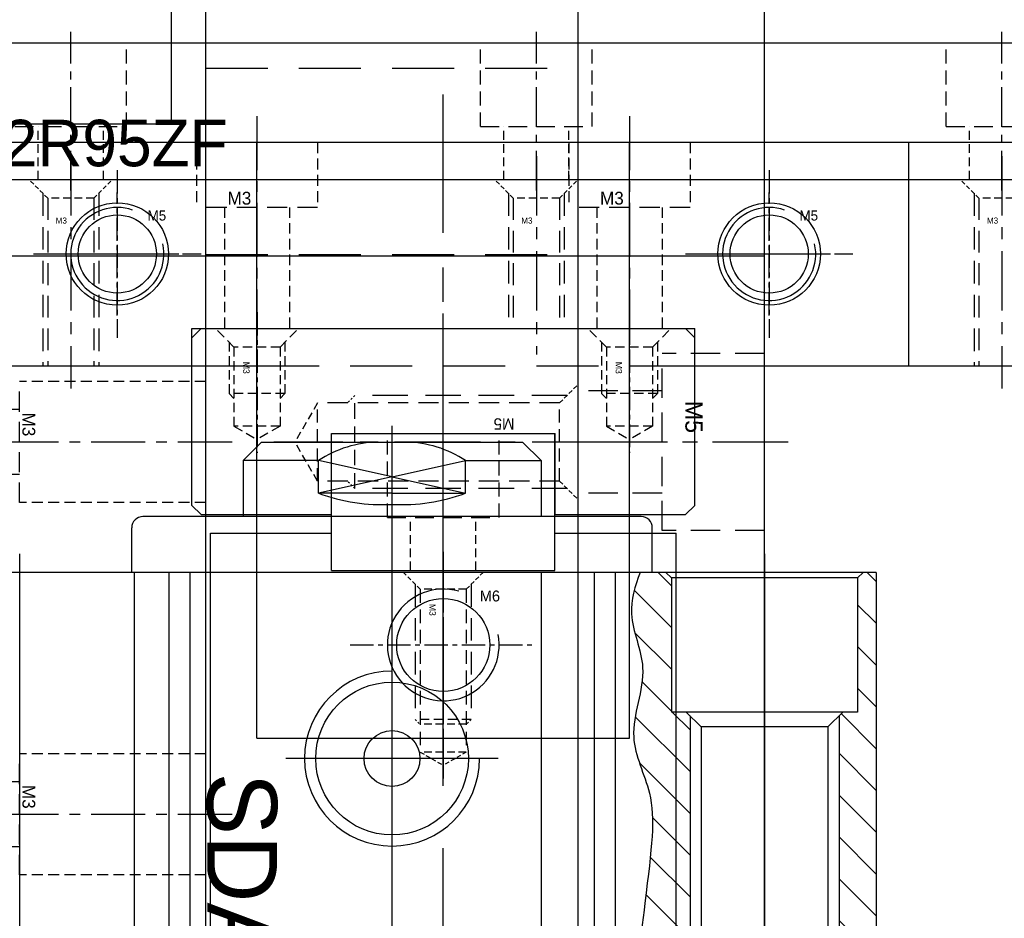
# Model space of a CAD drawing. Header units: millimetres. Extents: x -1657 to 8845, y -11980 to 3013.
# Tile 20 of 256: x 338 to 391, y -972 to -924. Entities that reach past the tile are written whole.
import ezdxf

# ---------------------------------------------------------------- set-up
doc = ezdxf.new("R2010")
doc.units = ezdxf.units.MM
doc.linetypes.add('CENTER', pattern=[2, 1.25, -0.25, 0.25, -0.25])
doc.linetypes.add('DASHED', pattern=[0.75, 0.5, -0.25])
for name, color, linetype in [('图层51', 25, 'Continuous'), ('图层54', 30, 'Continuous'), ('图层55', 131, 'Continuous'), ('图层87', 241, 'Continuous'), ('图层94', 125, 'Continuous'), ('图层95', 184, 'Continuous'), ('裁切气缸1', 252, 'Continuous'), ('裁切线轨', 252, 'Continuous')]:
    doc.layers.add(name, color=color, linetype=linetype)

# ---------------------------------------------------------------- blocks, each defined once
blk = doc.blocks.new('138F8')
at = {"layer": '图层55', "color": 4, "linetype": 'DASHED', "ltscale": 3.166667}
for p, q in [((5.5, 2), (0, 2)), ((0, -7.5), (0, 2)), ((0, 0), (-4.5, 0)), ((0, -5.5), (-4.5, -5.5)), ((5.5, -7.5), (0, -7.5))]:
    blk.add_line(p, q, dxfattribs=at)
at = {"layer": '图层55', "color": 1, "linetype": 'CENTER', "ltscale": 3.238837}
blk.add_line((6.762, -2.75), (-6.107, -2.75), dxfattribs=at)
at = {"layer": '图层55', "ltscale": 3}
blk.add_text('M5', height=0.93, rotation=270, dxfattribs=at).set_placement((1.25, -0.539))
blk = doc.blocks.new('5F')
at = {"color": 4, "linetype": 'DASHED', "ltscale": 0.471405}
for p, q in [((1, 2.1), (0, 3.1)), ((1, -2.1), (0, -3.1))]:
    blk.add_line(p, q, dxfattribs=at)
at = {"color": 4, "linetype": 'DASHED', "ltscale": 3.8}
for p, q in [((0.6, 2.5), (12, 2.5)), ((0.6, -2.5), (12, -2.5))]:
    blk.add_line(p, q, dxfattribs=at)
at = {"color": 4, "linetype": 'DASHED', "ltscale": 0.188562}
for p, q in [((12, 2.5), (12.4, 2.1)), ((12, -2.5), (12.4, -2.1))]:
    blk.add_line(p, q, dxfattribs=at)
at = {"color": 4, "linetype": 'DASHED', "ltscale": 1.666667}
blk.add_line((12, 2.5), (12, -2.5), dxfattribs=at)
at = {"color": 4, "linetype": 'DASHED', "ltscale": 1.4}
for p, q in [((1, 2.1), (1, -2.1)), ((14, 2.1), (14, -2.1))]:
    blk.add_line(p, q, dxfattribs=at)
at = {"color": 4, "linetype": 'DASHED', "ltscale": 2.166667}
for p, q in [((1, 2.1), (14, 2.1)), ((1, -2.1), (14, -2.1))]:
    blk.add_line(p, q, dxfattribs=at)
at = {"color": 4, "linetype": 'DASHED', "ltscale": 0.80829}
for p in [(14, 2.1), (14, -2.1)]:
    blk.add_line(p, (15.212, 0), dxfattribs=at)
at = {"color": 1, "linetype": 'CENTER', "ltscale": 3.699214}
blk.add_line((-2.156, 0), (16.34, 0), dxfattribs=at)
blk.add_text('M5', height=0.6063).set_placement((3.422, -1.275))
blk = doc.blocks.new('4152F')
at = {"layer": '裁切气缸1'}
h = blk.add_hatch(dxfattribs=at)
h.set_pattern_fill('ANSI31', color=256, scale=0.5, style=0)
h.set_pattern_definition([(45, (-79.7772, -223.4112), (-1.122532, 1.122532), [])])
h.paths.add_polyline_path([(49.3, 20.056), (49.5, 20.256), (49.5, 21.056), (56.7, 21.056), (57, 21.356), (57, 22.056), (6, 22.056), (6, 21.356), (6.3, 21.056), (13.5, 21.056), (13.5, 20.256), (13.7, 20.056), (26, 20.056), (26, 19.306), (37, 19.306), (37, 20.056)])
edge = h.paths.add_edge_path()
edge.add_line((37, 12.056), (37, 12.806))
edge.add_line((37, 12.806), (26, 12.806))
edge.add_line((26, 12.806), (26, 12.056))
edge.add_line((26, 12.056), (13.7, 12.056))
edge.add_line((13.7, 12.056), (13.5, 11.856))
edge.add_line((13.5, 11.856), (13.5, 11.056))
edge.add_line((13.5, 11.056), (6.3, 11.056))
edge.add_line((6.3, 11.056), (6, 10.756))
edge.add_line((6, 10.756), (6, 9.371))
edge.add_spline(control_points=[(6, 9.371), (6.742, 9.089), (8.437, 8.584), (11.362, 10.076), (14.675, 8.442), (18.204, 10.371), (22.598, 9.719), (36.653, 8.178), (38.864, 10.668), (44.073, 9), (49.356, 8.262), (52.906, 10.121), (54.839, 9.156), (56.946, 9.191), (57, 9.192)], knot_values=[0.681217, 0.681217, 0.681217, 0.681217, 2.976049, 5.925267, 9.685581, 12.808712, 17.146343, 22.727163, 24.782755, 32.505672, 37.920708, 40.432597, 43.759949, 43.845575, 43.845575, 43.845575, 43.845575], degree=3, periodic=0)
edge.add_line((57, 9.192), (57, 10.756))
edge.add_line((57, 10.756), (56.7, 11.056))
edge.add_line((56.7, 11.056), (49.5, 11.056))
edge.add_line((49.5, 11.056), (49.5, 11.856))
edge.add_line((49.5, 11.856), (49.3, 12.056))
edge.add_line((49.3, 12.056), (37, 12.056))
for p, q in [((6, 22.056), (6, -29.944)), ((6, 22.056), (57, 22.056)), ((57, 22.056), (57, -29.944)), ((6.3, 21.056), (6, 21.356)), ((56.7, 21.056), (57, 21.356)), ((6.3, 21.056), (6.3, 11.056)), ((6.3, 21.056), (13.5, 21.056)), ((13.5, 21.056), (13.5, 11.056)), ((49.5, 21.056), (49.5, 11.056)), ((56.7, 21.056), (49.5, 21.056)), ((56.7, 21.056), (56.7, 11.056)), ((14.3, 19.456), (13.5, 20.256)), ((48.7, 19.456), (49.5, 20.256)), ((13.7, 20.056), (26, 20.056)), ((26, 20.056), (26, 12.056)), ((49.3, 20.056), (37, 20.056)), ((37, 20.056), (37, 12.056)), ((14.3, 19.456), (26, 19.456)), ((14.3, 19.456), (14.3, 12.656)), ((26, 19.306), (37, 19.306)), ((48.7, 19.456), (37, 19.456)), ((48.7, 19.456), (48.7, 12.656)), ((26, 12.806), (37, 12.806)), ((14.3, 12.656), (13.5, 11.856)), ((14.3, 12.656), (26, 12.656)), ((48.7, 12.656), (37, 12.656)), ((48.7, 12.656), (49.5, 11.856)), ((13.7, 12.056), (26, 12.056)), ((49.3, 12.056), (37, 12.056)), ((6.3, 11.056), (6, 10.756)), ((6.3, 11.056), (13.5, 11.056)), ((56.7, 11.056), (49.5, 11.056)), ((56.7, 11.056), (57, 10.756)), ((6, 10.031), (3.6, 10.031)), ((3, 9.431), (3, -17.319)), ((6, 8.041), (57, 8.041)), ((6, 6.908), (57, 6.908)), ((-1, 3.056), (0, 4.056)), ((0, 0), (0, 4.056)), ((0, 4.056), (3, 4.056)), ((6, 4.056), (57, 4.056)), ((-1, -10.944), (-1, 3.056)), ((1.75, 0), (0, 0)), ((0.875, -3.944), (0, 0)), ((0.875, -3.944), (1.75, 0)), ((1.75, -3.944), (1.75, 0)), ((0.875, -3.944), (0, -7.889)), ((0.875, -3.944), (1.75, -7.889)), ((1.75, -3.944), (1.75, -7.889)), ((0, -7.889), (0, -11.944)), ((1.75, -7.889), (0, -7.889)), ((-1, -10.944), (0, -11.944)), ((0, -11.944), (3, -11.944)), ((6, -14.796), (57, -14.796)), ((6, -15.93), (57, -15.93)), ((6, -17.919), (3.6, -17.919)), ((6, -17.79), (57, -17.79)), ((6, -27.694), (57, -27.694)), ((6, -29.944), (57, -29.944))]:
    blk.add_line(p, q, dxfattribs=at)
at = {"layer": '裁切气缸1', "ltscale": 0.5}
for p, q in [((5, 16.056), (41.531, 16.056)), ((20.282, 16.056), (58, 16.056)), ((58.558, -3.944), (-1.875, -3.944)), ((5, -23.944), (58.133, -23.944))]:
    blk.add_line(p, q, dxfattribs=at)
at = {"layer": '裁切气缸1', "ltscale": 0.4}
for p, q in [((16, 1.756), (16, -9.644)), ((47, 1.756), (47, -9.644))]:
    blk.add_line(p, q, dxfattribs=at)
at = {"layer": '裁切气缸1'}
for centre, radius in [((16, -3.944), 4.1), ((47, -3.944), 4.1), ((16, -3.944), 1.5), ((47, -3.944), 1.5)]:
    blk.add_circle(centre, radius, dxfattribs=at)
for centre, radius, start, end in [((3.6, 9.431), 0.6, 90, 180), ((16, -3.944), 4.7, 180, 90), ((47, -3.944), 4.7, 90, 0), ((4.984, -3.314), 5.986, 146.3814, 178.8815), ((-7.668, -3.452), 10.03, 357.1834, 20.1276), ((-7.668, -4.437), 10.03, 339.8724, 2.8166), ((4.984, -4.575), 5.986, 181.1185, 213.6186), ((3.6, -17.319), 0.6, 180, 270)]:
    blk.add_arc(centre, radius, start, end, dxfattribs=at)
blk.add_open_spline([(6, 9.371), (6.742, 9.089), (8.437, 8.584), (11.362, 10.076), (14.675, 8.442), (18.204, 10.371), (22.598, 9.719), (36.653, 8.178), (38.864, 10.668), (44.073, 9), (49.356, 8.262), (52.906, 10.121), (54.839, 9.156), (56.946, 9.191), (57, 9.192)], degree=3, knots=[0.681217, 0.681217, 0.681217, 0.681217, 2.976049, 5.925267, 9.685581, 12.808712, 17.146343, 22.727163, 24.782755, 32.505672, 37.920708, 40.432597, 43.759949, 43.845575, 43.845575, 43.845575, 43.845575], dxfattribs=at)
at = {"layer": '裁切气缸1', "insert": (16.76, -10.12), "char_height": 3.75, "width": 29.83845, "attachment_point": 1}
blk.add_mtext('SDAS-40X15', dxfattribs=at)
blk = doc.blocks.new('14E11')
at = {"layer": '图层54', "color": 4, "linetype": 'DASHED', "ltscale": 1.166667}
for p, q in [((-1.411, 3.25), (-11.411, 3.25)), ((-1.411, -3.25), (-11.411, -3.25))]:
    blk.add_line(p, q, dxfattribs=at)
at = {"layer": '图层54', "color": 4, "linetype": 'DASHED', "ltscale": 2.166667}
blk.add_line((-11.411, -3.25), (-11.411, 3.25), dxfattribs=at)
at = {"layer": '图层54', "color": 4, "linetype": 'DASHED', "ltscale": 1.125}
for p, q in [((-11.411, 1.75), (-19.411, 1.75)), ((-11.411, -1.75), (-19.411, -1.75))]:
    blk.add_line(p, q, dxfattribs=at)
at = {"layer": '图层54', "color": 1, "linetype": 'CENTER', "ltscale": 2.329099}
blk.add_line((0, 0), (-21.027, 0), dxfattribs=at)
at = {"layer": '图层54', "linetype": 'DASHED', "ltscale": 3}
blk.add_text('M3', height=0.6863, rotation=270, dxfattribs=at).set_placement((-11.257, 1.582))
blk = doc.blocks.new('14E0A')
at = {"layer": '图层54', "color": 4, "linetype": 'DASHED', "ltscale": 1.166667}
for p, q in [((-1.411, 3.25), (-11.411, 3.25)), ((-1.411, -3.25), (-11.411, -3.25))]:
    blk.add_line(p, q, dxfattribs=at)
at = {"layer": '图层54', "color": 4, "linetype": 'DASHED', "ltscale": 2.166667}
blk.add_line((-11.411, -3.25), (-11.411, 3.25), dxfattribs=at)
at = {"layer": '图层54', "color": 4, "linetype": 'DASHED', "ltscale": 1.125}
for p, q in [((-11.411, 1.75), (-19.411, 1.75)), ((-11.411, -1.75), (-19.411, -1.75))]:
    blk.add_line(p, q, dxfattribs=at)
at = {"layer": '图层54', "color": 1, "linetype": 'CENTER', "ltscale": 2.329099}
blk.add_line((0, 0), (-21.027, 0), dxfattribs=at)
at = {"layer": '图层54', "linetype": 'DASHED', "ltscale": 3}
blk.add_text('M3', height=0.6863, rotation=270, dxfattribs=at).set_placement((-11.257, 1.582))
blk = doc.blocks.new('52ADC')
at = {"layer": '裁切线轨', "color": 1, "linetype": 'CENTER'}
for p, q in [((-1.237, 1.867), (-1.237, -5.673)), ((13.763, 1.867), (13.763, -5.673))]:
    blk.add_line(p, q, dxfattribs=at)
at = {"layer": '裁切线轨', "color": 1, "linetype": 'CENTER', "ltscale": 2.32}
blk.add_line((6.263, -9.8), (6.263, 1.8), dxfattribs=at)
at = {"layer": '裁切线轨', "ltscale": 1.5}
for p, q in [((-12.137, 1), (24.663, 1)), ((-12.137, -9), (-12.137, 1)), ((24.663, -9), (24.663, 1)), ((-12.137, -9), (24.663, -9))]:
    blk.add_line(p, q, dxfattribs=at)
at = {"layer": '裁切线轨', "color": 4, "linetype": 'DASHED'}
for p, q in [((-2.475, 0), (-3.475, 1)), ((0, 0), (1, 1)), ((12.525, 0), (11.525, 1)), ((15, 0), (16, 1)), ((-2.737, 0.262), (-2.737, -2.5)), ((-2.475, 0), (-2.475, -4.25)), ((0, 0), (-2.475, 0)), ((0, 0), (0, -4.25)), ((0.262, 0.262), (0.262, -2.5)), ((12.263, 0.262), (12.263, -2.5)), ((12.525, 0), (12.525, -4.25)), ((15, 0), (12.525, 0)), ((15, 0), (15, -4.25)), ((15.262, 0.262), (15.262, -2.5)), ((-2.737, -2.5), (-2.475, -2.762)), ((0.262, -2.5), (-2.737, -2.5)), ((0.262, -2.5), (0, -2.762)), ((12.263, -2.5), (12.525, -2.762)), ((15.262, -2.5), (12.263, -2.5)), ((15.262, -2.5), (15, -2.762)), ((0, -4.25), (-2.475, -4.25)), ((-2.475, -4.25), (-1.237, -4.964)), ((0, -4.25), (-1.237, -4.964)), ((15, -4.25), (12.525, -4.25)), ((12.525, -4.25), (13.763, -4.964)), ((15, -4.25), (13.763, -4.964))]:
    blk.add_line(p, q, dxfattribs=at)
at = {"layer": '裁切线轨', "color": 4, "linetype": 'DASHED', "ltscale": 12.266667}
blk.add_line((-12.137, -4.65), (24.663, -4.65), dxfattribs=at)
at = {"layer": '裁切线轨', "linetype": 'DASHED'}
for p in [(-1.982, -0.789), (13.018, -0.789)]:
    blk.add_text('M3', height=0.3465, rotation=270, dxfattribs=at).set_placement(p)
blk = doc.blocks.new('41DEF')
at = {"layer": '裁切线轨', "color": 1, "linetype": 'CENTER', "ltscale": 1.7052}
for p, q in [((-50, 0), (-50, 8.526)), ((-25, 0), (-25, 8.526)), ((0, 0), (0, 8.526))]:
    blk.add_line(p, q, dxfattribs=at)
at = {"layer": '裁切线轨', "ltscale": 1.5}
for p, q in [((-85, 7.938), (10, 7.938)), ((-85, 0.588), (10, 0.588))]:
    blk.add_line(p, q, dxfattribs=at)
at = {"layer": '裁切线轨', "color": 4, "linetype": 'DASHED', "ltscale": 1.5}
for p, q in [((-47, 3.438), (-47, 7.938)), ((-28, 3.438), (-28, 7.938)), ((-22, 3.438), (-22, 7.938)), ((-3, 3.438), (-3, 7.938))]:
    blk.add_line(p, q, dxfattribs=at)
at = {"layer": '裁切线轨', "color": 4, "linetype": 'DASHED', "ltscale": 2}
for p, q in [((-53, 3.438), (-47, 3.438)), ((-28, 3.438), (-22, 3.438)), ((-3, 3.438), (3, 3.438))]:
    blk.add_line(p, q, dxfattribs=at)
at = {"layer": '裁切线轨', "color": 4, "linetype": 'DASHED', "ltscale": 0.95}
for p, q in [((-51.75, 0.588), (-51.75, 3.438)), ((-48.25, 0.588), (-48.25, 3.438)), ((-26.75, 0.588), (-26.75, 3.438)), ((-23.25, 0.588), (-23.25, 3.438)), ((-1.75, 0.588), (-1.75, 3.438))]:
    blk.add_line(p, q, dxfattribs=at)
at = {"layer": '裁切线轨'}
blk.add_text('MGN12C2R95ZF', height=2.5, dxfattribs=at).set_placement((-67.582, 1.299))
blk = doc.blocks.new('1982F')
at = {"layer": '图层87', "color": 1, "linetype": 'CENTER', "ltscale": 2.55}
blk.add_line((0, 0), (0, -12.479), dxfattribs=at)
at = {"layer": '图层87', "color": 4, "linetype": 'DASHED', "ltscale": 0.471405}
for p, q in [((-1.237, -2.258), (-2.237, -1.258)), ((1.237, -2.258), (2.237, -1.258))]:
    blk.add_line(p, q, dxfattribs=at)
at = {"layer": '图层87', "color": 4, "linetype": 'DASHED', "ltscale": 2.420833}
for p, q in [((-1.5, -1.996), (-1.5, -11.258)), ((1.5, -1.996), (1.5, -11.258))]:
    blk.add_line(p, q, dxfattribs=at)
at = {"layer": '图层87', "color": 4, "linetype": 'DASHED', "ltscale": 2.333333}
for p, q in [((-1.237, -2.258), (-1.237, -11.258)), ((1.237, -2.258), (1.237, -11.258))]:
    blk.add_line(p, q, dxfattribs=at)
at = {"layer": '图层87', "color": 4, "linetype": 'DASHED', "ltscale": 0.825}
blk.add_line((1.237, -2.258), (-1.237, -2.258), dxfattribs=at)
at = {"layer": '图层87'}
blk.add_text('M3', height=0.3257, dxfattribs=at).set_placement((-0.81, -3.625))
blk = doc.blocks.new('19D2C')
at = {"layer": '图层87', "color": 1, "linetype": 'CENTER', "ltscale": 2.55}
blk.add_line((1.237, 2.258), (1.237, -8.392), dxfattribs=at)
at = {"layer": '图层87', "color": 4, "linetype": 'DASHED', "ltscale": 0.471405}
for p, q in [((0, 0), (-1, 1)), ((2.475, 0), (3.475, 1))]:
    blk.add_line(p, q, dxfattribs=at)
at = {"layer": '图层87', "color": 4, "linetype": 'DASHED', "ltscale": 2.420833}
for p, q in [((-0.262, 0.262), (-0.262, -7)), ((2.737, 0.262), (2.737, -7))]:
    blk.add_line(p, q, dxfattribs=at)
at = {"layer": '图层87', "color": 4, "linetype": 'DASHED', "ltscale": 0.825}
blk.add_line((2.475, 0), (0, 0), dxfattribs=at)
at = {"layer": '图层87', "color": 4, "linetype": 'DASHED', "ltscale": 2.333333}
for p, q in [((0, 0), (0, -7)), ((2.475, 0), (2.475, -7))]:
    blk.add_line(p, q, dxfattribs=at)
at = {"layer": '图层87'}
blk.add_text('M3', height=0.3257, dxfattribs=at).set_placement((0.427, -1.366))
blk = doc.blocks.new('52B53')
at = {"layer": '裁切线轨', "color": 1, "linetype": 'CENTER', "ltscale": 1.7052}
blk.add_line((0, 0), (0, 8.526), dxfattribs=at)
at = {"layer": '裁切线轨', "ltscale": 1.5}
for p, q in [((-6, 7.938), (6, 7.938)), ((-6, 0.588), (-6, 7.938)), ((6, 0.588), (6, 7.938)), ((-6, 0.588), (6, 0.588))]:
    blk.add_line(p, q, dxfattribs=at)
at = {"layer": '裁切线轨', "color": 4, "linetype": 'DASHED', "ltscale": 1.5}
for p, q in [((-3, 3.438), (-3, 7.938)), ((3, 3.438), (3, 7.938))]:
    blk.add_line(p, q, dxfattribs=at)
at = {"layer": '裁切线轨', "color": 4, "linetype": 'DASHED', "ltscale": 2}
blk.add_line((-3, 3.438), (3, 3.438), dxfattribs=at)
at = {"layer": '裁切线轨', "color": 4, "linetype": 'DASHED', "ltscale": 0.95}
for p, q in [((-1.75, 0.588), (-1.75, 3.438)), ((1.75, 0.588), (1.75, 3.438))]:
    blk.add_line(p, q, dxfattribs=at)
blk = doc.blocks.new('52B92')
at = {"layer": '裁切线轨', "color": 1, "linetype": 'CENTER'}
for p, q in [((-1.237, 1.867), (-1.237, -5.673)), ((18.763, 1.867), (18.763, -5.673))]:
    blk.add_line(p, q, dxfattribs=at)
at = {"layer": '裁切线轨', "color": 1, "linetype": 'CENTER', "ltscale": 2.32}
blk.add_line((8.763, -9.8), (8.763, 1.8), dxfattribs=at)
blk.add_line((8.763, -9.8), (8.763, 1.8), dxfattribs=at)
at = {"layer": '裁切线轨', "ltscale": 1.5}
for p, q in [((-4.237, 1), (-4.737, 0.5)), ((-4.237, 1), (21.763, 1)), ((21.763, 1), (22.263, 0.5)), ((-4.737, -8.5), (-4.737, 0.5)), ((22.263, -8.5), (22.263, 0.5)), ((2.763, -9), (2.763, -4.65)), ((2.763, -4.65), (14.763, -4.65)), ((14.763, -9), (14.763, -4.65)), ((-4.237, -9), (-4.737, -8.5)), ((22.263, -8.5), (21.763, -9)), ((-4.237, -9), (2.763, -9)), ((14.763, -9), (21.763, -9))]:
    blk.add_line(p, q, dxfattribs=at)
at = {"layer": '裁切线轨', "color": 4, "linetype": 'DASHED'}
for p, q in [((-2.475, 0), (-3.475, 1)), ((0, 0), (1, 1)), ((17.525, 0), (16.525, 1)), ((20, 0), (21, 1)), ((-2.737, 0.262), (-2.737, -2.5)), ((-2.475, 0), (-2.475, -4.25)), ((0, 0), (-2.475, 0)), ((0, 0), (0, -4.25)), ((0.262, 0.262), (0.262, -2.5)), ((17.263, 0.262), (17.263, -2.5)), ((17.525, 0), (17.525, -4.25)), ((20, 0), (17.525, 0)), ((20, 0), (20, -4.25)), ((20.262, 0.262), (20.262, -2.5)), ((-2.737, -2.5), (-2.475, -2.762)), ((0.262, -2.5), (-2.737, -2.5)), ((0.262, -2.5), (0, -2.762)), ((17.263, -2.5), (17.525, -2.762)), ((20.262, -2.5), (17.263, -2.5)), ((20.262, -2.5), (20, -2.762)), ((0, -4.25), (-2.475, -4.25)), ((-2.475, -4.25), (-1.237, -4.964)), ((0, -4.25), (-1.237, -4.964)), ((20, -4.25), (17.525, -4.25)), ((17.525, -4.25), (18.763, -4.964)), ((20, -4.25), (18.763, -4.964))]:
    blk.add_line(p, q, dxfattribs=at)
at = {"layer": '裁切线轨', "linetype": 'DASHED'}
for p in [(-1.982, -0.789), (18.018, -0.789)]:
    blk.add_text('M3', height=0.3465, rotation=270, dxfattribs=at).set_placement(p)
blk = doc.blocks.new('19E5C')
at = {"layer": '图层87', "color": 1, "linetype": 'CENTER', "ltscale": 2.329099}
blk.add_line((-3.25, 4.911), (-3.25, -8.116), dxfattribs=at)
at = {"layer": '图层87', "color": 4, "linetype": 'DASHED', "ltscale": 1.166667}
for p, q in [((-6.5, 3.5), (-6.5, 0)), ((0, 3.5), (0, 0))]:
    blk.add_line(p, q, dxfattribs=at)
at = {"layer": '图层87', "color": 4, "linetype": 'DASHED', "ltscale": 2.166667}
blk.add_line((0, 0), (-6.5, 0), dxfattribs=at)
at = {"layer": '图层87', "color": 4, "linetype": 'DASHED', "ltscale": 1.125}
for p, q in [((-5, 0), (-5, -6.5)), ((-1.5, 0), (-1.5, -6.5))]:
    blk.add_line(p, q, dxfattribs=at)
at = {"layer": '图层87', "linetype": 'DASHED', "ltscale": 3}
blk.add_text('M3', height=0.6863, dxfattribs=at).set_placement((-4.832, 0.154))
blk = doc.blocks.new('3F')
at = {"color": 4, "linetype": 'DASHED', "ltscale": 0.471405}
for p, q in [((1, 1.237), (0, 2.237)), ((1, -1.237), (0, -2.237))]:
    blk.add_line(p, q, dxfattribs=at)
at = {"color": 4, "linetype": 'DASHED', "ltscale": 2.420833}
for p, q in [((0.738, 1.5), (8, 1.5)), ((0.738, -1.5), (8, -1.5))]:
    blk.add_line(p, q, dxfattribs=at)
at = {"color": 4, "linetype": 'DASHED', "ltscale": 1.458333}
for p, q in [((1, 1.237), (9.75, 1.237)), ((1, -1.237), (9.75, -1.237))]:
    blk.add_line(p, q, dxfattribs=at)
at = {"color": 4, "linetype": 'DASHED', "ltscale": 0.825}
for p, q in [((1, 1.237), (1, -1.237)), ((8.262, 1.237), (8.262, -1.237)), ((9.75, 1.237), (9.75, -1.237))]:
    blk.add_line(p, q, dxfattribs=at)
at = {"color": 4, "linetype": 'DASHED', "ltscale": 0.123744}
for p, q in [((8, 1.5), (8.262, 1.237)), ((8, -1.5), (8.262, -1.237))]:
    blk.add_line(p, q, dxfattribs=at)
at = {"color": 4, "linetype": 'DASHED'}
blk.add_line((8, 1.5), (8, -1.5), dxfattribs=at)
at = {"color": 4, "linetype": 'DASHED', "ltscale": 0.476314}
for p in [(9.75, 1.237), (9.75, -1.237)]:
    blk.add_line(p, (10.464, 0), dxfattribs=at)
at = {"color": 1, "linetype": 'CENTER', "ltscale": 2.408031}
blk.add_line((-0.867, 0), (11.173, 0), dxfattribs=at)
at = {"linetype": 'DASHED'}
blk.add_text('M3', height=0.3465, dxfattribs=at).set_placement((1.789, -0.745))
blk = doc.blocks.new('6C')
at = {"color": 1, "linetype": 'CENTER'}
for p, q in [((0, 5), (0, -5)), ((-5, 0), (5, 0))]:
    blk.add_line(p, q, dxfattribs=at)
blk.add_circle((0, 0), 2.5)
at = {"color": 2, "linetype": 'Continuous'}
blk.add_arc((0, 0), 3, 73.9359, 10.9553, dxfattribs=at)
blk.add_text('M6', height=0.5859).set_placement((1.961, 2.337))
blk = doc.blocks.new('5C')
at = {"color": 1, "linetype": 'CENTER'}
for p, q in [((0, 4.5), (0, -4.5)), ((-4.5, 0), (4.5, 0))]:
    blk.add_line(p, q, dxfattribs=at)
blk.add_circle((0, 0), 2.1)
at = {"color": 2, "linetype": 'Continuous'}
blk.add_arc((0, 0), 2.5, 70.7735, 12.493, dxfattribs=at)
blk.add_text('M5', height=0.54).set_placement((1.623, 1.797))

msp = doc.modelspace()

# ---------------------------------------------------------------- linework, layer by layer
at = {"layer": '图层51', "ltscale": 2}
for p, q in [((367.9598, -1026.5822), (367.9598, -841.7822)), ((347.9598, -1026.5822), (347.9598, -879.7822))]:
    msp.add_line(p, q, dxfattribs=at)
at = {"layer": '图层51', "color": 4, "linetype": 'DASHED', "ltscale": 6.666667}
for p, q in [((347.9598, -926.5822), (367.9598, -926.5822)), ((347.9598, -936.5822), (367.9598, -936.5822))]:
    msp.add_line(p, q, dxfattribs=at)
at = {"layer": '图层54', "ltscale": 2}
for p in [(327.9598, -936.6622), (367.9598, -1026.6622)]:
    msp.add_line(p, (367.9598, -936.6622), dxfattribs=at)
at = {"layer": '图层54', "color": 4, "linetype": 'DASHED', "ltscale": 20}
msp.add_line((347.9598, -1026.6622), (347.9598, -936.6622), dxfattribs=at)
at = {"layer": '图层55', "ltscale": 2}
for p, q in [((367.9598, -1026.6622), (367.9598, -896.6622)), ((377.9598, -1026.6622), (377.9598, -896.6622)), ((367.9598, -936.6622), (377.9598, -936.6622))]:
    msp.add_line(p, q, dxfattribs=at)
at = {"layer": '图层87', "ltscale": 1.625}
for p, q in [((305.7098, -930.5622), (550.7098, -930.5622)), ((347.2098, -942.5622), (347.2098, -940.5622)), ((347.2098, -940.5622), (374.2098, -940.5622)), ((374.2098, -942.5622), (374.2098, -940.5622)), ((305.7098, -942.5622), (347.2098, -942.5622)), ((374.2098, -942.5622), (482.2098, -942.5622))]:
    msp.add_line(p, q, dxfattribs=at)
at = {"layer": '图层87', "color": 4, "linetype": 'DASHED', "ltscale": 43.333333}
msp.add_line((305.7098, -932.5622), (550.7098, -932.5622), dxfattribs=at)
at = {"layer": '图层87', "color": 1, "linetype": 'CENTER', "ltscale": 0.624358}
msp.add_line((360.7098, -943.1231), (360.7098, -940.0013), dxfattribs=at)
at = {"layer": '图层94', "color": 1, "linetype": 'CENTER', "ltscale": 20.9032}
msp.add_line((360.7098, -1046.8702), (360.7098, -946.3542), dxfattribs=at)
at = {"layer": '图层94', "ltscale": 1.625}
for p, q in [((348.2098, -1029.6622), (348.2098, -951.5622)), ((348.2098, -951.5622), (354.7098, -951.5622)), ((354.7098, -953.5622), (354.7098, -951.5622)), ((366.7098, -953.5622), (366.7098, -951.5622)), ((366.7098, -951.5622), (373.2098, -951.5622)), ((373.2098, -1029.6622), (373.2098, -951.5622)), ((354.7098, -953.5622), (366.7098, -953.5622))]:
    msp.add_line(p, q, dxfattribs=at)
at = {"layer": '图层95', "color": 1, "linetype": 'CENTER', "ltscale": 7.424}
msp.add_line((360.7098, -965.1222), (360.7098, -928.0022), dxfattribs=at)
at = {"layer": '图层95', "ltscale": 1.375}
for p, q in [((335.7098, -930.5622), (385.7098, -930.5622)), ((350.7098, -962.5622), (350.7098, -930.5622)), ((370.7098, -962.5622), (370.7098, -930.5622)), ((385.7098, -942.5622), (385.7098, -930.5622)), ((335.7098, -942.5622), (350.7098, -942.5622)), ((370.7098, -942.5622), (385.7098, -942.5622)), ((350.7098, -962.5622), (370.7098, -962.5622))]:
    msp.add_line(p, q, dxfattribs=at)
at = {"layer": '图层95', "color": 1, "linetype": 'CENTER'}
for p, q in [((343.2098, -939.8622), (343.2098, -933.2622)), ((378.2098, -939.8622), (378.2098, -933.2622)), ((339.9098, -936.5622), (346.5098, -936.5622)), ((374.9098, -936.5622), (381.5098, -936.5622))]:
    msp.add_line(p, q, dxfattribs=at)
at = {"layer": '图层95', "color": 4, "linetype": 'DASHED', "ltscale": 6.666667}
msp.add_line((350.7098, -942.5622), (370.7098, -942.5622), dxfattribs=at)
at = {"layer": '图层95', "ltscale": 1.375}
for centre in [(343.2098, -936.5622), (378.2098, -936.5622)]:
    msp.add_circle(centre, 2.75, dxfattribs=at)

# ---------------------------------------------------------------- block references
at = {"layer": '图层54', "ltscale": 1.5}
for name, p in [('14E0A', (349.3711, -946.6622)), ('14E11', (349.3711, -966.6622))]:
    msp.add_blockref(name, p, dxfattribs=at)
at = {"layer": '图层54', "ltscale": 2, "rotation": 180}
msp.add_blockref('5F', (367.9598, -946.6622), dxfattribs=at)
at = {"layer": '图层55', "ltscale": 2}
msp.add_blockref('138F8', (372.4598, -943.9122), dxfattribs=at)
at = {"layer": '图层87', "ltscale": 1.625}
for name, p in [('19E5C', (353.9598, -934.0622)), ('19E5C', (373.9598, -934.0622)), ('1982F', (340.7098, -931.3039)), ('19D2C', (364.4723, -933.5622)), ('1982F', (390.7098, -931.3039))]:
    msp.add_blockref(name, p, dxfattribs=at)
at = {"layer": '图层87', "ltscale": 1.375}
for p in [(343.2098, -936.5622), (378.2098, -936.5622)]:
    msp.add_blockref('5C', p, dxfattribs=at)
at = {"layer": '图层94', "ltscale": 1.625, "rotation": 270}
msp.add_blockref('3F', (360.7098, -953.5622), dxfattribs=at)
at = {"layer": '图层95', "ltscale": 1.375}
msp.add_blockref('6C', (360.7098, -957.5622), dxfattribs=at)
at = {"layer": '裁切气缸1', "ltscale": 3.304255, "rotation": 270}
msp.add_blockref('4152F', (361.9042, -947.6622), dxfattribs=at)
at = {"layer": '裁切线轨', "ltscale": 1.625}
for name, p in [('52ADC', (321.4473, -920.5622)), ('52B92', (351.9473, -941.5622)), ('52B53', (360.7098, -954.1502))]:
    msp.add_blockref(name, p, dxfattribs=at)
at = {"layer": '裁切线轨', "ltscale": 2.138047}
msp.add_blockref('41DEF', (390.7098, -933.1502), dxfattribs=at)

doc.saveas('drawing.dxf')
